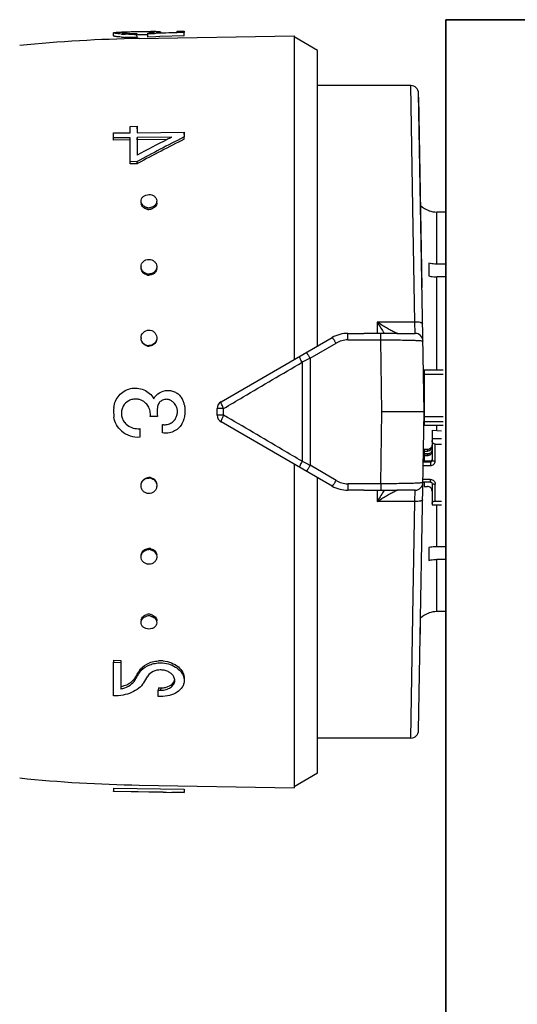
# Model space of a CAD drawing. Header units: millimetres. Extents: x 14365 to 105143, y -126377 to -22383.
# Tile 133 of 191: x 74112 to 74144, y -125686 to -125623. Entities that reach past the tile are written whole.
import ezdxf

# ---------------------------------------------------------------- set-up
doc = ezdxf.new("R2010")
doc.units = ezdxf.units.MM
doc.layers.add('UT_ZAŘÍZENÍ - OT', color=3, linetype='Continuous', lineweight=35)

msp = doc.modelspace()

# ---------------------------------------------------------------- linework, layer by layer
at = {"color": 0, "linetype": 'Continuous'}
for p, q in [((74118.769, -125624.062), (74118.784, -125624.062)), ((74118.784, -125624.062), (74118.796, -125624.062)), ((74119.699, -125624.049), (74119.577, -125624.051)), ((74120.532, -125624.109), (74120.531, -125624.045)), ((74121.123, -125624.104), (74122.182, -125624.071)), ((74121.132, -125624.051), (74121.133, -125624.104)), ((74122.182, -125624.003), (74122.632, -125623.995)), ((74122.182, -125624.071), (74122.182, -125624.003)), ((74122.632, -125623.995), (74122.632, -125624.1)), ((74118.136, -125624.309), (74118.133, -125624.109)), ((74118.785, -125624.122), (74118.785, -125624.076)), ((74119.623, -125624.148), (74119.623, -125624.211)), ((74119.626, -125624.41), (74119.623, -125624.211)), ((74119.699, -125624.249), (74119.624, -125624.25)), ((74119.768, -125624.472), (74129.636, -125624.3)), ((74120.31, -125624.242), (74120.279, -125624.242)), ((74120.308, -125624.182), (74120.308, -125624.129)), ((74120.738, -125624.166), (74120.308, -125624.182)), ((74120.312, -125624.381), (74120.308, -125624.182)), ((74120.828, -125624.362), (74120.312, -125624.381)), ((74120.825, -125624.163), (74120.738, -125624.166)), ((74120.82, -125624.114), (74121.123, -125624.104)), ((74122.116, -125624.117), (74120.825, -125624.163)), ((74121.087, -125624.353), (74120.828, -125624.362)), ((74120.969, -125624.109), (74120.969, -125624.094)), ((74122.636, -125624.299), (74121.087, -125624.353)), ((74122.184, -125624.115), (74122.116, -125624.117)), ((74122.632, -125624.1), (74122.184, -125624.115)), ((74122.636, -125624.299), (74122.632, -125624.1)), ((74129.636, -125624.3), (74129.636, -125644.945)), ((74131.136, -125625.24), (74129.636, -125624.374)), ((74131.136, -125644.079), (74131.136, -125625.24)), ((74137.082, -125627.474), (74131.136, -125627.474)), ((74137.236, -125636.538), (74137.082, -125627.474)), ((74137.936, -125648.274), (74137.582, -125627.965)), ((74137.798, -125640.34), (74137.586, -125628.215)), ((74119.183, -125630.079), (74119.633, -125630.073)), ((74119.183, -125630.484), (74119.183, -125630.079)), ((74119.633, -125630.073), (74119.633, -125630.479)), ((74119.636, -125630.224), (74119.633, -125630.073)), ((74118.133, -125630.498), (74119.183, -125630.484)), ((74118.133, -125630.809), (74118.133, -125630.498)), ((74119.183, -125630.796), (74118.133, -125630.809)), ((74118.136, -125630.953), (74118.133, -125630.809)), ((74119.186, -125630.94), (74118.136, -125630.953)), ((74119.183, -125632.328), (74119.183, -125630.796)), ((74119.633, -125630.479), (74122.632, -125630.44)), ((74121.847, -125630.762), (74119.633, -125630.79)), ((74119.633, -125630.79), (74119.633, -125631.909)), ((74119.636, -125630.934), (74119.633, -125630.79)), ((74121.554, -125630.91), (74119.636, -125630.934)), ((74119.636, -125630.934), (74119.636, -125631.792)), ((74121.792, -125630.79), (74121.847, -125630.762)), ((74122.632, -125630.752), (74122.577, -125630.78)), ((74122.632, -125630.44), (74122.632, -125630.752)), ((74122.636, -125630.587), (74122.632, -125630.44)), ((74122.636, -125630.896), (74122.632, -125630.752)), ((74119.633, -125632.322), (74119.183, -125632.328)), ((74119.186, -125632.459), (74119.183, -125632.328)), ((74119.636, -125632.454), (74119.186, -125632.459)), ((74119.636, -125632.454), (74119.633, -125632.322)), ((74119.688, -125632.426), (74119.636, -125632.454)), ((74138.236, -125635.438), (74138.236, -125635.451)), ((74138.736, -125638.861), (74138.736, -125635.537)), ((74139.307, -125635.537), (74138.736, -125635.537)), ((74137.339, -125642.549), (74137.236, -125636.538)), ((74138.236, -125638.8), (74138.236, -125639.613)), ((74139.354, -125638.861), (74138.736, -125638.861)), ((74138.736, -125645.6), (74138.736, -125639.674)), ((74139.361, -125639.674), (74138.736, -125639.674)), ((74134.936, -125642.549), (74134.936, -125643.283)), ((74137.339, -125642.549), (74134.936, -125642.549)), ((74137.358, -125643.274), (74137.339, -125642.549)), ((74133.066, -125643.689), (74133.066, -125643.274)), ((74133.066, -125643.274), (74134.093, -125643.274)), ((74135.164, -125643.689), (74135.164, -125643.282)), ((74136.2, -125643.274), (74137.358, -125643.274)), ((74124.986, -125647.63), (74132.066, -125643.542)), ((74130.67, -125644.862), (74132.316, -125643.894)), ((74133.066, -125643.689), (74135.164, -125643.689)), ((74135.236, -125648.274), (74135.164, -125643.689)), ((74130.149, -125645.118), (74130.149, -125651.43)), ((74130.67, -125644.862), (74130.67, -125651.686)), ((74137.936, -125645.6), (74137.936, -125649.122)), ((74137.936, -125645.6), (74139.136, -125645.6)), ((74137.936, -125645.884), (74139.136, -125645.884)), ((74124.736, -125648.485), (74124.736, -125648.063)), ((74125.15, -125648.489), (74125.15, -125648.059)), ((74135.164, -125652.859), (74135.236, -125648.274)), ((74137.936, -125648.274), (74135.236, -125648.274)), ((74137.582, -125668.583), (74137.936, -125648.274)), ((74120.922, -125648.577), (74120.472, -125648.577)), ((74121.242, -125649.618), (74121.242, -125649.083)), ((74132.066, -125653.006), (74124.986, -125648.918)), ((74137.936, -125648.58), (74139.136, -125648.58)), ((74137.936, -125648.895), (74139.136, -125648.895)), ((74137.936, -125649.122), (74139.136, -125649.122)), ((74138.736, -125649.465), (74138.736, -125649.122)), ((74119.813, -125649.345), (74119.813, -125649.88)), ((74138.436, -125649.448), (74138.436, -125651.372)), ((74138.436, -125649.448), (74139.036, -125649.482)), ((74138.436, -125649.979), (74139.036, -125649.979)), ((74138.636, -125651.411), (74138.636, -125650.332)), ((74138.636, -125650.332), (74139.036, -125650.332)), ((74137.89, -125650.923), (74138.3, -125650.923)), ((74137.891, -125650.889), (74137.896, -125650.566)), ((74137.938, -125650.892), (74137.891, -125650.889)), ((74137.936, -125650.678), (74137.936, -125650.923)), ((74138.136, -125650.678), (74137.936, -125650.678)), ((74137.936, -125650.776), (74138.136, -125650.776)), ((74137.936, -125650.971), (74137.936, -125651.412)), ((74138.136, -125650.971), (74137.936, -125650.971)), ((74138.136, -125650.678), (74138.136, -125650.776)), ((74138.136, -125650.971), (74138.136, -125651.068)), ((74129.636, -125651.603), (74129.636, -125672.248)), ((74132.316, -125652.654), (74130.67, -125651.686)), ((74137.881, -125651.47), (74138.336, -125651.47)), ((74137.936, -125651.314), (74137.883, -125651.314)), ((74137.936, -125651.118), (74137.887, -125651.118)), ((74137.936, -125651.068), (74138.136, -125651.068)), ((74138.336, -125651.412), (74137.936, -125651.412)), ((74138.336, -125651.412), (74138.336, -125651.705)), ((74137.876, -125651.705), (74138.336, -125651.705)), ((74131.136, -125671.308), (74131.136, -125652.469)), ((74133.066, -125652.859), (74133.066, -125653.274)), ((74135.164, -125652.859), (74133.066, -125652.859)), ((74135.164, -125652.859), (74135.164, -125653.266)), ((74138.336, -125652.749), (74137.858, -125652.749)), ((74138.336, -125652.588), (74137.861, -125652.588)), ((74137.936, -125652.749), (74137.936, -125653.03)), ((74138.336, -125652.749), (74138.336, -125652.588)), ((74138.436, -125652.843), (74138.436, -125654.197)), ((74138.636, -125653.961), (74138.636, -125652.882)), ((74134.093, -125653.274), (74133.066, -125653.274)), ((74134.936, -125653.265), (74134.936, -125653.999)), ((74137.358, -125653.274), (74136.2, -125653.274)), ((74137.339, -125653.999), (74137.358, -125653.274)), ((74137.936, -125653.03), (74138.136, -125653.03)), ((74137.339, -125653.999), (74134.936, -125653.999)), ((74137.236, -125660.01), (74137.339, -125653.999)), ((74138.436, -125654.197), (74139.036, -125654.197)), ((74138.636, -125653.961), (74139.036, -125653.961)), ((74138.736, -125656.874), (74138.736, -125654.197)), ((74138.236, -125656.935), (74138.236, -125657.748)), ((74139.361, -125656.874), (74138.736, -125656.874)), ((74138.736, -125661.011), (74138.736, -125657.687)), ((74139.354, -125657.687), (74138.736, -125657.687)), ((74137.082, -125669.074), (74137.236, -125660.01)), ((74138.236, -125661.097), (74138.236, -125661.11)), ((74139.307, -125661.011), (74138.736, -125661.011)), ((74137.681, -125662.889), (74137.696, -125662.027)), ((74118.136, -125664.114), (74118.133, -125664.246)), ((74118.133, -125666.388), (74118.133, -125664.246)), ((74118.133, -125664.246), (74118.583, -125664.252)), ((74118.136, -125664.114), (74118.586, -125664.12)), ((74118.586, -125664.12), (74118.583, -125664.252)), ((74118.583, -125664.252), (74118.583, -125665.939)), ((74119.73, -125664.851), (74119.758, -125664.804)), ((74119.758, -125664.804), (74119.755, -125664.941)), ((74119.503, -125665.226), (74119.5, -125665.368)), ((74119.613, -125665.179), (74119.641, -125665.132)), ((74120.986, -125665.872), (74120.982, -125666.018)), ((74120.982, -125666.426), (74120.982, -125666.018)), ((74120.982, -125666.018), (74121.132, -125666.02)), ((74120.986, -125665.872), (74121.136, -125665.874)), ((74121.136, -125665.874), (74121.132, -125666.02)), ((74121.132, -125666.428), (74120.982, -125666.426)), ((74137.082, -125669.074), (74131.136, -125669.074)), ((74131.136, -125671.308), (74129.636, -125672.174)), ((74118.136, -125672.26), (74118.133, -125672.46)), ((74118.136, -125672.26), (74122.636, -125672.338)), ((74119.768, -125672.076), (74129.636, -125672.248)), ((74122.636, -125672.338), (74122.632, -125672.538)), ((74122.636, -125672.349), (74122.632, -125672.549)), ((74118.133, -125672.471), (74118.133, -125672.46)), ((74118.133, -125672.46), (74122.632, -125672.538)), ((74121.282, -125672.526), (74118.133, -125672.471)), ((74121.282, -125672.53), (74121.282, -125672.526)), ((74121.282, -125672.53), (74121.845, -125672.539)), ((74122.632, -125672.538), (74122.632, -125672.549))]:
    msp.add_line(p, q, dxfattribs=at)
for centre, radius, start, end in [((74119.401, -125659.796), 35.74, 91.01238, 91.21551), ((74118.985, -125626.627), 2.559, 93.45872, 94.22835), ((74120.382, -125629.323), 5.28, 88.37447, 89.19799), ((74121.242, -125666.151), 42.126, 90.84632, 91.00332), ((74120.957, -125647.051), 23.023, 90.56986, 90.83886), ((74120.857, -125637.255), 13.227, 90.13111, 90.55891), ((74121.339, -125714.459), 90, 91, 95.86353), ((74119.251, -125615.633), 8.577, 265.82558, 266.62577), ((74119.252, -125615.782), 8.626, 265.85586, 266.65073), ((74119.324, -125614.379), 9.833, 266.63176, 267.39596), ((74119.325, -125614.511), 9.899, 266.65673, 267.41559), ((74118.929, -125625.858), 1.789, 94.25337, 94.6326), ((74119.406, -125611.669), 12.544, 270.2757, 270.99142), ((74119.449, -125614.12), 10.03, 270.37671, 270.99382), ((74119.86, -125617.721), 6.424, 274.00652, 274.76218), ((74119.946, -125618.763), 5.379, 274.77014, 275.5791), ((74137.082, -125627.974), 0.5, 1.00273, 90.00005), ((74169.921, -125724.713), 105.191, 116.74897, 118.55954), ((74169.466, -125725.377), 105.923, 116.89327, 118.06457), ((74169.657, -125725.091), 105.279, 116.52799, 118.3353), ((74166.553, -125719.69), 99.533, 116.72558, 116.87901), ((74120.226, -125634.954), 0.34, 181.83857, 189.22993), ((74120.379, -125634.684), 0.578, 257.40046, 263.77919), ((74120.382, -125634.787), 0.583, 257.43846, 263.79562), ((74120.377, -125634.695), 0.567, 263.76903, 270.51539), ((74120.381, -125634.797), 0.572, 263.78497, 270.51556), ((74120.376, -125634.684), 0.577, 270.61415, 283.65474), ((74120.38, -125634.787), 0.582, 270.61233, 283.61615), ((74120.556, -125634.945), 0.33, 0.0012, 1.80344), ((74138.736, -125634.024), 1.5, 226.64917, 250.52878), ((74138.738, -125634.028), 1.509, 250.58004, 269.92942), ((74120.297, -125639.024), 0.415, 180.00363, 182.62681), ((74120.469, -125639.094), 0.417, 351.68515, 359.95596), ((74120.381, -125638.961), 0.529, 255.90699, 262.90203), ((74120.385, -125639.029), 0.533, 255.94846, 262.92018), ((74120.38, -125638.975), 0.515, 262.89641, 270.33517), ((74120.383, -125639.043), 0.519, 262.91395, 270.33539), ((74155.719, -125630.027), 24.264, 211.06983, 212.81472), ((74133.066, -125645.274), 2, 90, 120), ((74151.762, -125632.572), 19.559, 212.83138, 213.19135), ((74137.358, -125643.774), 0.5, 0.9973, 89.99995), ((74120.354, -125643.559), 0.471, 180.01487, 185.18459), ((74120.384, -125643.549), 0.505, 254.94557, 262.29746), ((74120.387, -125643.58), 0.509, 254.989, 262.3166), ((74120.381, -125643.566), 0.488, 262.29512, 270.14263), ((74120.385, -125643.596), 0.492, 262.31359, 270.14288), ((74133.067, -125645.167), 1.479, 90.0293, 120.51258), ((74238.232, -125864.235), 244.324, 116.11937, 116.25551), ((74137.837, -125646.43), 0.0994, 313.59217, 359.98031), ((74137.836, -125646.418), 0.301, 284.00989, 289.44256), ((74119.529, -125648.337), 0.878, 79.26214, 86.10486), ((74119.519, -125648.386), 0.927, 73.07928, 79.21627), ((74119.515, -125648.424), 0.963, 41.07571, 50.01192), ((74119.51, -125648.428), 0.97, 32.46127, 41.04427), ((74121.491, -125648.052), 0.576, 71.25318, 78.39725), ((74121.494, -125648.045), 0.569, 63.84048, 71.25521), ((74121.369, -125648.281), 0.836, 39.13046, 49.82845), ((74121.375, -125648.275), 0.828, 29.69129, 39.12926), ((74121.572, -125647.975), 1.078, 27.84061, 34.02965), ((74121.577, -125647.973), 1.073, 21.6663, 27.84286), ((74121.594, -125647.966), 1.054, 15.21143, 21.66816), ((74120.682, -125648.213), 1.999, 11.83461, 15.19202), ((74125.236, -125648.063), 0.5, 120, 180), ((74137.837, -125648.046), 0.3, 70.55401, 72.35353), ((74120.794, -125648.274), 2.661, 174.20363, 187.38301), ((74123.219, -125648.274), 2.316, 172.81682, 187.51949), ((74125.236, -125648.485), 0.5, 180, 240), ((74119.523, -125648.38), 0.893, 214.11402, 220.95302), ((74119.694, -125648.231), 1.119, 220.98571, 227.22441), ((74121.385, -125648.311), 0.785, 259.56156, 266.77563), ((74121.372, -125648.272), 0.831, 307.97112, 320.9467), ((74121.364, -125648.266), 0.841, 320.92395, 328.11089), ((74121.413, -125648.412), 1.247, 328.36326, 330.5708), ((74121.428, -125648.419), 1.23, 330.55262, 339.45926), ((74121.474, -125648.437), 1.181, 339.47291, 345.3977), ((74119.695, -125648.24), 1.644, 229.79423, 274.1007), ((74119.695, -125648.248), 1.104, 269.87405, 276.1358), ((74138.146, -125650.481), 0.29, 325.94596, 359.95559), ((74238.232, -125432.313), 244.324, 243.74449, 243.88063), ((74120.381, -125652.983), 0.489, 81.95126, 89.79291), ((74120.384, -125652.952), 0.493, 81.96974, 89.79318), ((74120.378, -125653.001), 0.507, 74.61727, 81.95392), ((74120.382, -125652.97), 0.51, 74.66061, 81.97306), ((74133.067, -125651.381), 1.479, 239.48743, 269.97069), ((74137.358, -125652.774), 0.5, 270, 359), ((74138.348, -125652.843), 0.0882, 0.03691, 8.66078), ((74120.402, -125652.991), 0.481, 352.20997, 354.91531), ((74133.066, -125651.274), 2, 240, 270), ((74155.641, -125666.472), 24.171, 147.18194, 148.9335), ((74152.105, -125664.199), 19.968, 146.8123, 147.16491), ((74120.379, -125657.574), 0.516, 82.18024, 89.60747), ((74120.382, -125657.506), 0.52, 82.19776, 89.60771), ((74120.377, -125657.591), 0.533, 75.22208, 82.18643), ((74120.38, -125657.522), 0.537, 75.26335, 82.20456), ((74138.736, -125662.524), 1.5, 109.47122, 133.35083), ((74138.738, -125662.52), 1.509, 90.07058, 109.41996), ((74120.226, -125661.594), 0.34, 170.77007, 178.16143), ((74120.378, -125661.86), 0.574, 89.52764, 102.6205), ((74120.381, -125661.758), 0.579, 90.47615, 102.57666), ((74120.381, -125661.742), 0.563, 89.46365, 90.42767), ((74120.377, -125661.855), 0.569, 82.70603, 89.43816), ((74120.38, -125661.752), 0.574, 82.72194, 89.43835), ((74120.375, -125661.87), 0.584, 76.3765, 82.71678), ((74120.379, -125661.767), 0.588, 76.41423, 82.73319), ((74120.556, -125661.603), 0.33, 358.19656, 359.9988), ((74121.114, -125666.098), 1.949, 89.34777, 93.68224), ((74121.113, -125666.13), 1.981, 84.74512, 89.3338), ((74080.209, -125641.223), 46.046, 328.85211, 329.1259), ((74120.623, -125665.456), 1.009, 142.68913, 149.33475), ((74120.718, -125665.528), 1.129, 136.6726, 142.69573), ((74118.634, -125664.68), 1.027, 315.49883, 321.71461), ((74118.713, -125664.742), 0.927, 321.71489, 328.50896), ((74081.083, -125642.086), 44.921, 328.78337, 329.0635), ((74081.561, -125642.04), 44.466, 328.57088, 328.85214), ((74079.36, -125641.055), 46.929, 329.13232, 329.40315), ((74081.828, -125642.159), 44.808, 328.5423, 329.17295), ((74121.574, -125665.398), 0.458, 358.60453, 6.96692), ((74118.198, -125664.07), 1.908, 281.62893, 285.76186), ((74137.082, -125668.574), 0.5, 270, 359), ((74121.339, -125582.089), 90, 264.13647, 269)]:
    msp.add_arc(centre, radius, start, end, dxfattribs=at)
at = {"color": 0, "linetype": 'Continuous', "extrusion": (0, 0, -1)}
for centre, major_axis, ratio, start_param, end_param in [((74138.636, -125650.097), (0, -0.235), 0.85043, 0, 1.570796), ((74138.636, -125654.118), (0.2, 0), 0.785695, 3.141593, 4.712389)]:
    msp.add_ellipse(centre, major_axis=major_axis, ratio=ratio, start_param=start_param, end_param=end_param, dxfattribs=at)
at = {"color": 0, "linetype": 'Continuous'}
for points, knots in [([(74118.213, -125624.083), (74118.269, -125624.077), (74118.412, -125624.071), (74118.556, -125624.067), (74118.643, -125624.065)], [0, 0, 0, 0, 0.393124, 1, 1, 1, 1]), ([(74119.577, -125624.051), (74119.437, -125624.053), (74119.188, -125624.059), (74118.94, -125624.066), (74118.831, -125624.072)], [0, 0, 0, 0, 0.5608, 1, 1, 1, 1]), ([(74120.277, -125624.042), (74120.233, -125624.042), (74120.04, -125624.043), (74119.847, -125624.046), (74119.699, -125624.049)], [0, 0, 0, 0, 0.228486, 1, 1, 1, 1]), ([(74120.455, -125624.043), (74120.442, -125624.043), (74120.382, -125624.043), (74120.323, -125624.042), (74120.277, -125624.042)], [0, 0, 0, 0, 0.229978, 1, 1, 1, 1]), ([(74120.468, -125624.116), (74120.506, -125624.112), (74120.572, -125624.105), (74120.648, -125624.094), (74120.693, -125624.085), (74120.715, -125624.079), (74120.728, -125624.074), (74120.735, -125624.069), (74120.735, -125624.067)], [0, 0, 0, 0, 0.416564, 0.727805, 0.840468, 0.923103, 0.975235, 1, 1, 1, 1]), ([(74120.642, -125624.049), (74120.634, -125624.049), (74120.597, -125624.047), (74120.56, -125624.046), (74120.531, -125624.045)], [0, 0, 0, 0, 0.216654, 1, 1, 1, 1]), ([(74120.711, -125624.057), (74120.707, -125624.056), (74120.684, -125624.052), (74120.661, -125624.051), (74120.642, -125624.049)], [0, 0, 0, 0, 0.191517, 1, 1, 1, 1]), ([(74120.735, -125624.067), (74120.735, -125624.064), (74120.725, -125624.059), (74120.717, -125624.058), (74120.711, -125624.057)], [0, 0, 0, 0, 0.306489, 1, 1, 1, 1]), ([(74120.827, -125624.028), (74120.841, -125624.028), (74120.893, -125624.028), (74120.945, -125624.029), (74120.983, -125624.03)], [0, 0, 0, 0, 0.28218, 1, 1, 1, 1]), ([(74121.132, -125624.051), (74121.132, -125624.055), (74121.114, -125624.064), (74121.086, -125624.072), (74121.033, -125624.084), (74120.993, -125624.091), (74120.969, -125624.094)], [0, 0, 0, 0, 0.080473, 0.272652, 0.58028, 1, 1, 1, 1]), ([(74120.983, -125624.03), (74120.993, -125624.03), (74121.026, -125624.031), (74121.06, -125624.034), (74121.082, -125624.036)], [0, 0, 0, 0, 0.312325, 1, 1, 1, 1]), ([(74121.082, -125624.036), (74121.095, -125624.038), (74121.111, -125624.04), (74121.128, -125624.045), (74121.132, -125624.049), (74121.132, -125624.051)], [0, 0, 0, 0, 0.708486, 0.898996, 1, 1, 1, 1]), ([(74118.133, -125624.109), (74118.133, -125624.106), (74118.14, -125624.099), (74118.148, -125624.097), (74118.153, -125624.096)], [0, 0, 0, 0, 0.34526, 1, 1, 1, 1]), ([(74118.627, -125624.187), (74118.557, -125624.182), (74118.459, -125624.173), (74118.338, -125624.159), (74118.267, -125624.149), (74118.211, -125624.139), (74118.17, -125624.129), (74118.146, -125624.121), (74118.133, -125624.113), (74118.133, -125624.109)], [0, 0, 0, 0, 0.415889, 0.585993, 0.728367, 0.841268, 0.923827, 0.975949, 1, 1, 1, 1]), ([(74118.629, -125624.385), (74118.559, -125624.38), (74118.461, -125624.372), (74118.34, -125624.358), (74118.27, -125624.348), (74118.214, -125624.338), (74118.173, -125624.328), (74118.15, -125624.321), (74118.136, -125624.313), (74118.136, -125624.309)], [0, 0, 0, 0, 0.416026, 0.586157, 0.728535, 0.841423, 0.923955, 0.976034, 1, 1, 1, 1]), ([(74118.153, -125624.096), (74118.157, -125624.094), (74118.176, -125624.089), (74118.196, -125624.085), (74118.213, -125624.083)], [0, 0, 0, 0, 0.194984, 1, 1, 1, 1]), ([(74118.676, -125624.095), (74118.675, -125624.095), (74118.675, -125624.096), (74118.675, -125624.096), (74118.675, -125624.097)], [0, 0, 0, 0, 0.519614, 1, 1, 1, 1]), ([(74118.675, -125624.097), (74118.675, -125624.098), (74118.68, -125624.102), (74118.697, -125624.108), (74118.735, -125624.116), (74118.796, -125624.123), (74118.846, -125624.128), (74118.874, -125624.13)], [0, 0, 0, 0, 0.026104, 0.078509, 0.271488, 0.580502, 1, 1, 1, 1]), ([(74118.785, -125624.076), (74118.77, -125624.077), (74118.744, -125624.079), (74118.71, -125624.083), (74118.689, -125624.088), (74118.678, -125624.092), (74118.676, -125624.095)], [0, 0, 0, 0, 0.402142, 0.703286, 0.901798, 1, 1, 1, 1]), ([(74118.874, -125624.13), (74118.917, -125624.134), (74119.13, -125624.147), (74119.344, -125624.151), (74119.515, -125624.15)], [0, 0, 0, 0, 0.202928, 1, 1, 1, 1]), ([(74119.466, -125624.213), (74119.415, -125624.213), (74119.218, -125624.213), (74119.022, -125624.208), (74118.877, -125624.201)], [0, 0, 0, 0, 0.261385, 1, 1, 1, 1]), ([(74119.626, -125624.41), (74119.561, -125624.411), (74119.312, -125624.413), (74119.063, -125624.408), (74118.879, -125624.4)], [0, 0, 0, 0, 0.261104, 1, 1, 1, 1]), ([(74120.279, -125624.242), (74120.235, -125624.242), (74120.042, -125624.243), (74119.848, -125624.246), (74119.699, -125624.249)], [0, 0, 0, 0, 0.228577, 1, 1, 1, 1]), ([(74120.969, -125624.094), (74120.958, -125624.096), (74120.909, -125624.104), (74120.859, -125624.11), (74120.82, -125624.114)], [0, 0, 0, 0, 0.219199, 1, 1, 1, 1]), ([(74119.883, -125634.854), (74119.881, -125634.798), (74119.907, -125634.682), (74120.02, -125634.538), (74120.188, -125634.445), (74120.317, -125634.422), (74120.383, -125634.421)], [0, 0, 0, 0, 0.229393, 0.470966, 0.729703, 1, 1, 1, 1]), ([(74120.383, -125634.421), (74120.446, -125634.421), (74120.571, -125634.44), (74120.736, -125634.524), (74120.85, -125634.658), (74120.881, -125634.769), (74120.882, -125634.823)], [0, 0, 0, 0, 0.270385, 0.528616, 0.769944, 1, 1, 1, 1]), ([(74119.987, -125635.1), (74119.956, -125635.066), (74119.905, -125634.989), (74119.884, -125634.898), (74119.883, -125634.854)], [0, 0, 0, 0, 0.509651, 1, 1, 1, 1]), ([(74120.255, -125635.355), (74120.165, -125635.335), (74119.997, -125635.256), (74119.904, -125635.091), (74119.89, -125635.008)], [0, 0, 0, 0, 0.524629, 1, 1, 1, 1]), ([(74120.252, -125635.248), (74120.226, -125635.242), (74120.128, -125635.213), (74120.037, -125635.156), (74119.987, -125635.1)], [0, 0, 0, 0, 0.260211, 1, 1, 1, 1]), ([(74120.778, -125635.092), (74120.762, -125635.111), (74120.687, -125635.182), (74120.589, -125635.227), (74120.513, -125635.246)], [0, 0, 0, 0, 0.24218, 1, 1, 1, 1]), ([(74120.886, -125634.945), (74120.886, -125635.036), (74120.8, -125635.233), (74120.616, -125635.329), (74120.517, -125635.353)], [0, 0, 0, 0, 0.47302, 1, 1, 1, 1]), ([(74120.882, -125634.823), (74120.884, -125634.871), (74120.865, -125634.97), (74120.812, -125635.055), (74120.778, -125635.092)], [0, 0, 0, 0, 0.488775, 1, 1, 1, 1]), ([(74119.883, -125639.025), (74119.883, -125638.964), (74119.91, -125638.84), (74120.022, -125638.684), (74120.188, -125638.582), (74120.318, -125638.557), (74120.383, -125638.556)], [0, 0, 0, 0, 0.241806, 0.488407, 0.741812, 1, 1, 1, 1]), ([(74119.95, -125639.258), (74119.94, -125639.241), (74119.905, -125639.175), (74119.886, -125639.1), (74119.883, -125639.043)], [0, 0, 0, 0, 0.253103, 1, 1, 1, 1]), ([(74120.383, -125638.556), (74120.505, -125638.556), (74120.699, -125638.623), (74120.848, -125638.821), (74120.879, -125638.94), (74120.882, -125638.999)], [0, 0, 0, 0, 0.507384, 0.755665, 1, 1, 1, 1]), ([(74120.882, -125638.999), (74120.884, -125639.049), (74120.875, -125639.118), (74120.851, -125639.181), (74120.844, -125639.197)], [0, 0, 0, 0, 0.747031, 1, 1, 1, 1]), ([(74138.736, -125638.861), (74138.694, -125638.861), (74138.526, -125638.856), (74138.358, -125638.831), (74138.236, -125638.8)], [0, 0, 0, 0, 0.252472, 1, 1, 1, 1]), ([(74120.255, -125639.547), (74120.164, -125639.524), (74119.991, -125639.429), (74119.904, -125639.25), (74119.89, -125639.161)], [0, 0, 0, 0, 0.510101, 1, 1, 1, 1]), ([(74120.252, -125639.474), (74120.19, -125639.459), (74120.072, -125639.406), (74119.983, -125639.311), (74119.95, -125639.258)], [0, 0, 0, 0, 0.506643, 1, 1, 1, 1]), ([(74120.844, -125639.197), (74120.814, -125639.263), (74120.722, -125639.386), (74120.585, -125639.453), (74120.513, -125639.472)], [0, 0, 0, 0, 0.492845, 1, 1, 1, 1]), ([(74120.882, -125639.154), (74120.868, -125639.244), (74120.781, -125639.424), (74120.609, -125639.521), (74120.517, -125639.545)], [0, 0, 0, 0, 0.489899, 1, 1, 1, 1]), ([(74138.236, -125639.613), (74138.277, -125639.624), (74138.441, -125639.659), (74138.61, -125639.674), (74138.736, -125639.674)], [0, 0, 0, 0, 0.247091, 1, 1, 1, 1]), ([(74136.057, -125643.21), (74135.974, -125643.17), (74135.797, -125643.077), (74135.42, -125642.861), (74135.131, -125642.679), (74134.936, -125642.549)], [0, 0, 0, 0, 0.213248, 0.460801, 1, 1, 1, 1]), ([(74137.839, -125642.678), (74137.838, -125642.668), (74137.829, -125642.646), (74137.796, -125642.623), (74137.75, -125642.601), (74137.66, -125642.573), (74137.521, -125642.552), (74137.402, -125642.548), (74137.339, -125642.549)], [0, 0, 0, 0, 0.054454, 0.124226, 0.220024, 0.341181, 0.645763, 1, 1, 1, 1]), ([(74119.883, -125643.559), (74119.883, -125643.433), (74119.991, -125643.168), (74120.255, -125643.064), (74120.383, -125643.063)], [0, 0, 0, 0, 0.49811, 1, 1, 1, 1]), ([(74120.383, -125643.063), (74120.503, -125643.063), (74120.754, -125643.154), (74120.87, -125643.395), (74120.881, -125643.514)], [0, 0, 0, 0, 0.501804, 1, 1, 1, 1]), ([(74135.164, -125643.282), (74134.984, -125643.283), (74134.628, -125643.282), (74134.271, -125643.274), (74134.093, -125643.274)], [0, 0, 0, 0, 0.502804, 1, 1, 1, 1]), ([(74136.2, -125643.274), (74136.12, -125643.274), (74135.775, -125643.275), (74135.429, -125643.279), (74135.164, -125643.282)], [0, 0, 0, 0, 0.230893, 1, 1, 1, 1]), ([(74136.136, -125643.246), (74136.129, -125643.243), (74136.103, -125643.232), (74136.077, -125643.22), (74136.057, -125643.21)], [0, 0, 0, 0, 0.229765, 1, 1, 1, 1]), ([(74136.167, -125643.258), (74136.164, -125643.257), (74136.154, -125643.253), (74136.143, -125643.249), (74136.136, -125643.246)], [0, 0, 0, 0, 0.235586, 1, 1, 1, 1]), ([(74136.226, -125643.274), (74136.218, -125643.274), (74136.198, -125643.269), (74136.178, -125643.262), (74136.167, -125643.258)], [0, 0, 0, 0, 0.393757, 1, 1, 1, 1]), ([(74120.255, -125644.071), (74120.173, -125644.049), (74120.016, -125643.963), (74119.926, -125643.807), (74119.904, -125643.725)], [0, 0, 0, 0, 0.50198, 1, 1, 1, 1]), ([(74120.252, -125644.037), (74120.18, -125644.017), (74120.041, -125643.945), (74119.95, -125643.818), (74119.921, -125643.749)], [0, 0, 0, 0, 0.50114, 1, 1, 1, 1]), ([(74120.865, -125643.684), (74120.842, -125643.767), (74120.753, -125643.924), (74120.596, -125644.013), (74120.513, -125644.036)], [0, 0, 0, 0, 0.49918, 1, 1, 1, 1]), ([(74120.882, -125643.658), (74120.869, -125643.753), (74120.785, -125643.94), (74120.61, -125644.045), (74120.517, -125644.071)], [0, 0, 0, 0, 0.498032, 1, 1, 1, 1]), ([(74132.316, -125643.894), (74132.296, -125643.873), (74132.264, -125643.826), (74132.231, -125643.752), (74132.192, -125643.689), (74132.153, -125643.638), (74132.122, -125643.596), (74132.098, -125643.565), (74132.082, -125643.548), (74132.07, -125643.54), (74132.066, -125643.542)], [0, 0, 0, 0, 0.198142, 0.388892, 0.560134, 0.707991, 0.828678, 0.918542, 0.975091, 1, 1, 1, 1]), ([(74135.164, -125643.689), (74135.34, -125643.688), (74135.685, -125643.688), (74136.186, -125643.691), (74136.646, -125643.697), (74136.997, -125643.704), (74137.244, -125643.712), (74137.4, -125643.718), (74137.535, -125643.724), (74137.647, -125643.731), (74137.735, -125643.739), (74137.798, -125643.746), (74137.836, -125643.753), (74137.853, -125643.759), (74137.858, -125643.763), (74137.858, -125643.765)], [0, 0, 0, 0, 0.195605, 0.383531, 0.55643, 0.707585, 0.773165, 0.831259, 0.881323, 0.92293, 0.955723, 0.979458, 0.994025, 0.997954, 1, 1, 1, 1]), ([(74130.149, -125645.118), (74130.123, -125645.071), (74130.087, -125645.003), (74130.044, -125644.916), (74130.019, -125644.861), (74130, -125644.816), (74129.988, -125644.781), (74129.982, -125644.759), (74129.983, -125644.745), (74129.986, -125644.743)], [0, 0, 0, 0, 0.389691, 0.560136, 0.707341, 0.827183, 0.916538, 0.973346, 1, 1, 1, 1]), ([(74130.67, -125644.862), (74130.641, -125644.812), (74130.598, -125644.74), (74130.541, -125644.651), (74130.505, -125644.596), (74130.474, -125644.551), (74130.45, -125644.519), (74130.434, -125644.501), (74130.425, -125644.493), (74130.421, -125644.492), (74130.42, -125644.493)], [0, 0, 0, 0, 0.387648, 0.559336, 0.708365, 0.829964, 0.920373, 0.976704, 0.992026, 1, 1, 1, 1]), ([(74125.15, -125648.059), (74125.565, -125647.814), (74127.231, -125646.834), (74128.898, -125645.854), (74130.149, -125645.118)], [0, 0, 0, 0, 0.249365, 1, 1, 1, 1]), ([(74118.147, -125648.005), (74118.161, -125647.863), (74118.236, -125647.581), (74118.542, -125647.093), (74119.193, -125646.701), (74119.95, -125646.776), (74120.434, -125647.088), (74120.62, -125647.313), (74120.692, -125647.436)], [0, 0, 0, 0, 0.125806, 0.251598, 0.500158, 0.748611, 0.874302, 1, 1, 1, 1]), ([(74120.692, -125647.436), (74120.78, -125647.284), (74121.036, -125647.021), (74121.475, -125646.892), (74121.827, -125646.924), (74122.078, -125647.014), (74122.299, -125647.164), (74122.416, -125647.299), (74122.465, -125647.372)], [0, 0, 0, 0, 0.249691, 0.498274, 0.623384, 0.748679, 0.874168, 1, 1, 1, 1]), ([(74119.589, -125647.461), (74119.505, -125647.456), (74119.335, -125647.468), (74119.018, -125647.584), (74118.763, -125647.833), (74118.641, -125648.149), (74118.614, -125648.405), (74118.661, -125648.657), (74118.737, -125648.811), (74118.784, -125648.881)], [0, 0, 0, 0, 0.124702, 0.249421, 0.497433, 0.62303, 0.748788, 0.874419, 1, 1, 1, 1]), ([(74120.472, -125648.577), (74120.489, -125648.462), (74120.479, -125648.225), (74120.39, -125648.005), (74120.328, -125647.907)], [0, 0, 0, 0, 0.500135, 1, 1, 1, 1]), ([(74121.607, -125647.487), (74121.531, -125647.472), (74121.368, -125647.472), (74121.147, -125647.572), (74120.983, -125647.751), (74120.931, -125647.906), (74120.921, -125647.984)], [0, 0, 0, 0, 0.248903, 0.498305, 0.748695, 1, 1, 1, 1]), ([(74122.078, -125648.71), (74122.117, -125648.647), (74122.178, -125648.511), (74122.211, -125648.29), (74122.186, -125648.068), (74122.131, -125647.929), (74122.095, -125647.865)], [0, 0, 0, 0, 0.249892, 0.499949, 0.75024, 1, 1, 1, 1]), ([(74122.638, -125647.803), (74122.655, -125647.88), (74122.701, -125648.189), (74122.676, -125648.508), (74122.617, -125648.735)], [0, 0, 0, 0, 0.250786, 1, 1, 1, 1]), ([(74125.15, -125648.059), (74125.121, -125648.007), (74125.07, -125647.911), (74125.013, -125647.783), (74124.983, -125647.695), (74124.977, -125647.649), (74124.982, -125647.632), (74124.986, -125647.63)], [0, 0, 0, 0, 0.377895, 0.69297, 0.905251, 0.965919, 1, 1, 1, 1]), ([(74125.15, -125648.059), (74125.122, -125648.059), (74125.067, -125648.059), (74124.989, -125648.059), (74124.918, -125648.059), (74124.857, -125648.06), (74124.813, -125648.06), (74124.784, -125648.061), (74124.768, -125648.061), (74124.755, -125648.062), (74124.745, -125648.062), (74124.74, -125648.063), (74124.736, -125648.062), (74124.736, -125648.063)], [0, 0, 0, 0, 0.203374, 0.394866, 0.56769, 0.716771, 0.837685, 0.88646, 0.926896, 0.958626, 0.981467, 0.99529, 1, 1, 1, 1]), ([(74125.15, -125648.489), (74125.122, -125648.489), (74125.067, -125648.489), (74124.989, -125648.489), (74124.918, -125648.489), (74124.857, -125648.488), (74124.813, -125648.488), (74124.784, -125648.487), (74124.768, -125648.487), (74124.755, -125648.486), (74124.745, -125648.487), (74124.74, -125648.485), (74124.736, -125648.486), (74124.736, -125648.485)], [0, 0, 0, 0, 0.203374, 0.394866, 0.56769, 0.716771, 0.837685, 0.88646, 0.926896, 0.958626, 0.981467, 0.99529, 1, 1, 1, 1]), ([(74125.15, -125648.489), (74125.121, -125648.541), (74125.07, -125648.637), (74125.013, -125648.765), (74124.983, -125648.853), (74124.977, -125648.899), (74124.982, -125648.916), (74124.986, -125648.918)], [0, 0, 0, 0, 0.377895, 0.69297, 0.905251, 0.965919, 1, 1, 1, 1]), ([(74130.149, -125651.43), (74129.731, -125651.184), (74128.065, -125650.204), (74126.398, -125649.224), (74125.15, -125648.489)], [0, 0, 0, 0, 0.250578, 1, 1, 1, 1]), ([(74118.634, -125649.495), (74118.504, -125649.386), (74118.286, -125649.115), (74118.177, -125648.784), (74118.155, -125648.616)], [0, 0, 0, 0, 0.49938, 1, 1, 1, 1]), ([(74118.934, -125649.053), (74119.035, -125649.147), (74119.275, -125649.299), (74119.554, -125649.351), (74119.692, -125649.352)], [0, 0, 0, 0, 0.500561, 1, 1, 1, 1]), ([(74122.475, -125649.066), (74122.412, -125649.167), (74122.257, -125649.353), (74121.952, -125649.55), (74121.602, -125649.646), (74121.36, -125649.64), (74121.242, -125649.618)], [0, 0, 0, 0, 0.249964, 0.499879, 0.749906, 1, 1, 1, 1]), ([(74121.341, -125649.095), (74121.437, -125649.1), (74121.632, -125649.077), (74121.807, -125648.986), (74121.883, -125648.927)], [0, 0, 0, 0, 0.50069, 1, 1, 1, 1]), ([(74138.436, -125650.384), (74138.436, -125650.422), (74138.421, -125650.5), (74138.354, -125650.598), (74138.254, -125650.663), (74138.175, -125650.678), (74138.136, -125650.678)], [0, 0, 0, 0, 0.247784, 0.496832, 0.747734, 1, 1, 1, 1]), ([(74138.136, -125650.776), (74138.185, -125650.776), (74138.284, -125650.752), (74138.36, -125650.684), (74138.387, -125650.644)], [0, 0, 0, 0, 0.501963, 1, 1, 1, 1]), ([(74138.436, -125650.676), (74138.436, -125650.715), (74138.421, -125650.792), (74138.354, -125650.89), (74138.254, -125650.955), (74138.175, -125650.971), (74138.136, -125650.971)], [0, 0, 0, 0, 0.247784, 0.496832, 0.747734, 1, 1, 1, 1]), ([(74138.136, -125651.068), (74138.175, -125651.068), (74138.254, -125651.053), (74138.354, -125650.988), (74138.421, -125650.89), (74138.436, -125650.812), (74138.436, -125650.774)], [0, 0, 0, 0, 0.252266, 0.503168, 0.752216, 1, 1, 1, 1]), ([(74130.149, -125651.43), (74130.123, -125651.477), (74130.087, -125651.545), (74130.044, -125651.632), (74130.019, -125651.687), (74130, -125651.732), (74129.988, -125651.768), (74129.982, -125651.789), (74129.983, -125651.803), (74129.986, -125651.805)], [0, 0, 0, 0, 0.389693, 0.560138, 0.707342, 0.827185, 0.916539, 0.973347, 1, 1, 1, 1]), ([(74130.67, -125651.686), (74130.641, -125651.736), (74130.598, -125651.808), (74130.541, -125651.897), (74130.505, -125651.952), (74130.474, -125651.997), (74130.45, -125652.029), (74130.434, -125652.047), (74130.425, -125652.055), (74130.421, -125652.056), (74130.42, -125652.056)], [0, 0, 0, 0, 0.387648, 0.559336, 0.708365, 0.829964, 0.920373, 0.976704, 0.992026, 1, 1, 1, 1]), ([(74138.336, -125651.412), (74138.348, -125651.412), (74138.372, -125651.407), (74138.403, -125651.389), (74138.426, -125651.361), (74138.434, -125651.338), (74138.435, -125651.327)], [0, 0, 0, 0, 0.251925, 0.502849, 0.751924, 1, 1, 1, 1]), ([(74138.336, -125651.47), (74138.349, -125651.47), (74138.376, -125651.465), (74138.409, -125651.443), (74138.431, -125651.411), (74138.436, -125651.385), (74138.436, -125651.372)], [0, 0, 0, 0, 0.252236, 0.503168, 0.752245, 1, 1, 1, 1]), ([(74138.336, -125651.705), (74138.375, -125651.705), (74138.454, -125651.69), (74138.554, -125651.625), (74138.621, -125651.527), (74138.636, -125651.449), (74138.636, -125651.411)], [0, 0, 0, 0, 0.252255, 0.503168, 0.752226, 1, 1, 1, 1]), ([(74138.436, -125651.372), (74138.436, -125651.375), (74138.439, -125651.379), (74138.445, -125651.384), (74138.455, -125651.389), (74138.472, -125651.395), (74138.497, -125651.4), (74138.527, -125651.405), (74138.574, -125651.41), (74138.611, -125651.411), (74138.636, -125651.411)], [0, 0, 0, 0, 0.040706, 0.069574, 0.105554, 0.199505, 0.321626, 0.468167, 0.634164, 1, 1, 1, 1]), ([(74120.383, -125653.485), (74120.314, -125653.485), (74120.176, -125653.455), (74120.003, -125653.334), (74119.897, -125653.153), (74119.878, -125653.014), (74119.885, -125652.946)], [0, 0, 0, 0, 0.25144, 0.501784, 0.751362, 1, 1, 1, 1]), ([(74119.904, -125652.823), (74119.926, -125652.741), (74120.016, -125652.585), (74120.173, -125652.499), (74120.255, -125652.477)], [0, 0, 0, 0, 0.49802, 1, 1, 1, 1]), ([(74119.921, -125652.799), (74119.95, -125652.73), (74120.041, -125652.603), (74120.18, -125652.531), (74120.252, -125652.511)], [0, 0, 0, 0, 0.49886, 1, 1, 1, 1]), ([(74120.513, -125652.512), (74120.596, -125652.535), (74120.753, -125652.624), (74120.842, -125652.781), (74120.865, -125652.864)], [0, 0, 0, 0, 0.50082, 1, 1, 1, 1]), ([(74120.517, -125652.477), (74120.61, -125652.503), (74120.785, -125652.608), (74120.869, -125652.795), (74120.882, -125652.89)], [0, 0, 0, 0, 0.501968, 1, 1, 1, 1]), ([(74132.316, -125652.654), (74132.296, -125652.675), (74132.264, -125652.722), (74132.231, -125652.796), (74132.192, -125652.859), (74132.153, -125652.91), (74132.122, -125652.952), (74132.098, -125652.983), (74132.082, -125653), (74132.07, -125653.008), (74132.066, -125653.006)], [0, 0, 0, 0, 0.198108, 0.388908, 0.560156, 0.708001, 0.828682, 0.918545, 0.975091, 1, 1, 1, 1]), ([(74137.858, -125652.783), (74137.858, -125652.785), (74137.853, -125652.789), (74137.836, -125652.795), (74137.798, -125652.802), (74137.735, -125652.809), (74137.647, -125652.817), (74137.535, -125652.824), (74137.4, -125652.83), (74137.244, -125652.836), (74136.997, -125652.844), (74136.646, -125652.851), (74136.186, -125652.857), (74135.685, -125652.86), (74135.34, -125652.86), (74135.164, -125652.859)], [0, 0, 0, 0, 0.002046, 0.005975, 0.020542, 0.044277, 0.07707, 0.118677, 0.168741, 0.226835, 0.292415, 0.44357, 0.616469, 0.804395, 1, 1, 1, 1]), ([(74138.336, -125652.588), (74138.375, -125652.588), (74138.454, -125652.603), (74138.554, -125652.668), (74138.621, -125652.766), (74138.636, -125652.844), (74138.636, -125652.882)], [0, 0, 0, 0, 0.252255, 0.503168, 0.752226, 1, 1, 1, 1]), ([(74138.336, -125652.749), (74138.349, -125652.749), (74138.373, -125652.753), (74138.404, -125652.771), (74138.426, -125652.798), (74138.434, -125652.819), (74138.435, -125652.83)], [0, 0, 0, 0, 0.26767, 0.525516, 0.768461, 1, 1, 1, 1]), ([(74138.436, -125652.843), (74138.436, -125652.846), (74138.439, -125652.851), (74138.445, -125652.855), (74138.455, -125652.86), (74138.472, -125652.866), (74138.497, -125652.871), (74138.527, -125652.876), (74138.574, -125652.881), (74138.611, -125652.882), (74138.636, -125652.882)], [0, 0, 0, 0, 0.040706, 0.069574, 0.105554, 0.199505, 0.321626, 0.468167, 0.634164, 1, 1, 1, 1]), ([(74120.878, -125653.057), (74120.87, -125653.115), (74120.832, -125653.23), (74120.719, -125653.372), (74120.562, -125653.463), (74120.442, -125653.485), (74120.383, -125653.485)], [0, 0, 0, 0, 0.249231, 0.498303, 0.748586, 1, 1, 1, 1]), ([(74134.093, -125653.274), (74134.271, -125653.274), (74134.628, -125653.266), (74134.984, -125653.265), (74135.164, -125653.266)], [0, 0, 0, 0, 0.497196, 1, 1, 1, 1]), ([(74134.936, -125653.999), (74135.131, -125653.869), (74135.42, -125653.687), (74135.797, -125653.471), (74135.974, -125653.378), (74136.057, -125653.338)], [0, 0, 0, 0, 0.539199, 0.786752, 1, 1, 1, 1]), ([(74135.164, -125653.266), (74135.255, -125653.267), (74135.601, -125653.271), (74135.946, -125653.274), (74136.2, -125653.274)], [0, 0, 0, 0, 0.264643, 1, 1, 1, 1]), ([(74136.057, -125653.338), (74136.087, -125653.324), (74136.138, -125653.301), (74136.19, -125653.28), (74136.212, -125653.276)], [0, 0, 0, 0, 0.595054, 1, 1, 1, 1]), ([(74136.212, -125653.276), (74136.213, -125653.276), (74136.218, -125653.275), (74136.223, -125653.274), (74136.226, -125653.274)], [0, 0, 0, 0, 0.289793, 1, 1, 1, 1]), ([(74138.436, -125653.324), (74138.436, -125653.286), (74138.421, -125653.208), (74138.354, -125653.11), (74138.254, -125653.045), (74138.175, -125653.03), (74138.136, -125653.03)], [0, 0, 0, 0, 0.247784, 0.496832, 0.747734, 1, 1, 1, 1]), ([(74137.839, -125653.87), (74137.838, -125653.88), (74137.829, -125653.902), (74137.796, -125653.925), (74137.75, -125653.947), (74137.66, -125653.975), (74137.521, -125653.996), (74137.402, -125654), (74137.339, -125653.999)], [0, 0, 0, 0, 0.054452, 0.124207, 0.219995, 0.341151, 0.645741, 1, 1, 1, 1]), ([(74119.883, -125657.505), (74119.886, -125657.448), (74119.905, -125657.373), (74119.94, -125657.307), (74119.95, -125657.29)], [0, 0, 0, 0, 0.746897, 1, 1, 1, 1]), ([(74119.89, -125657.387), (74119.904, -125657.298), (74119.991, -125657.119), (74120.164, -125657.024), (74120.255, -125657.002)], [0, 0, 0, 0, 0.489899, 1, 1, 1, 1]), ([(74119.95, -125657.29), (74119.983, -125657.237), (74120.072, -125657.142), (74120.19, -125657.09), (74120.252, -125657.074)], [0, 0, 0, 0, 0.493357, 1, 1, 1, 1]), ([(74120.513, -125657.076), (74120.585, -125657.095), (74120.722, -125657.162), (74120.814, -125657.285), (74120.844, -125657.351)], [0, 0, 0, 0, 0.507155, 1, 1, 1, 1]), ([(74120.517, -125657.003), (74120.609, -125657.027), (74120.781, -125657.124), (74120.868, -125657.304), (74120.882, -125657.394)], [0, 0, 0, 0, 0.510101, 1, 1, 1, 1]), ([(74138.736, -125656.874), (74138.694, -125656.874), (74138.526, -125656.879), (74138.358, -125656.904), (74138.236, -125656.935)], [0, 0, 0, 0, 0.252472, 1, 1, 1, 1]), ([(74120.383, -125657.992), (74120.316, -125657.991), (74120.183, -125657.965), (74120.014, -125657.858), (74119.904, -125657.695), (74119.88, -125657.567), (74119.883, -125657.505)], [0, 0, 0, 0, 0.258416, 0.511779, 0.758272, 1, 1, 1, 1]), ([(74120.882, -125657.549), (74120.879, -125657.608), (74120.848, -125657.727), (74120.699, -125657.925), (74120.505, -125657.992), (74120.383, -125657.992)], [0, 0, 0, 0, 0.244335, 0.492616, 1, 1, 1, 1]), ([(74120.844, -125657.351), (74120.851, -125657.367), (74120.875, -125657.43), (74120.884, -125657.499), (74120.882, -125657.549)], [0, 0, 0, 0, 0.252969, 1, 1, 1, 1]), ([(74138.236, -125657.748), (74138.277, -125657.738), (74138.441, -125657.702), (74138.61, -125657.687), (74138.736, -125657.687)], [0, 0, 0, 0, 0.247091, 1, 1, 1, 1]), ([(74120.383, -125662.127), (74120.317, -125662.126), (74120.188, -125662.103), (74120.02, -125662.01), (74119.907, -125661.866), (74119.881, -125661.75), (74119.883, -125661.694)], [0, 0, 0, 0, 0.270297, 0.529034, 0.770607, 1, 1, 1, 1]), ([(74119.883, -125661.694), (74119.884, -125661.65), (74119.905, -125661.559), (74119.956, -125661.482), (74119.987, -125661.448)], [0, 0, 0, 0, 0.490349, 1, 1, 1, 1]), ([(74119.89, -125661.54), (74119.904, -125661.457), (74119.997, -125661.292), (74120.165, -125661.213), (74120.255, -125661.193)], [0, 0, 0, 0, 0.475371, 1, 1, 1, 1]), ([(74119.987, -125661.448), (74120.003, -125661.43), (74120.079, -125661.36), (74120.177, -125661.317), (74120.252, -125661.3)], [0, 0, 0, 0, 0.241743, 1, 1, 1, 1]), ([(74120.882, -125661.725), (74120.881, -125661.779), (74120.85, -125661.89), (74120.736, -125662.024), (74120.571, -125662.108), (74120.446, -125662.127), (74120.383, -125662.127)], [0, 0, 0, 0, 0.230056, 0.471384, 0.729615, 1, 1, 1, 1]), ([(74120.513, -125661.303), (74120.539, -125661.309), (74120.637, -125661.34), (74120.728, -125661.399), (74120.778, -125661.456)], [0, 0, 0, 0, 0.259523, 1, 1, 1, 1]), ([(74120.517, -125661.195), (74120.616, -125661.219), (74120.8, -125661.315), (74120.886, -125661.512), (74120.886, -125661.603)], [0, 0, 0, 0, 0.52698, 1, 1, 1, 1]), ([(74120.778, -125661.456), (74120.812, -125661.493), (74120.865, -125661.578), (74120.884, -125661.677), (74120.882, -125661.725)], [0, 0, 0, 0, 0.511225, 1, 1, 1, 1]), ([(74119.758, -125664.804), (74119.872, -125664.613), (74120.155, -125664.375), (74120.602, -125664.203), (74120.858, -125664.161), (74120.989, -125664.153)], [0, 0, 0, 0, 0.464053, 0.726092, 1, 1, 1, 1]), ([(74121.294, -125664.157), (74121.475, -125664.174), (74121.821, -125664.253), (74122.263, -125664.506), (74122.565, -125664.86), (74122.639, -125665.149), (74122.635, -125665.283)], [0, 0, 0, 0, 0.285569, 0.551478, 0.78834, 1, 1, 1, 1]), ([(74119.897, -125664.754), (74120.043, -125664.598), (74120.337, -125664.417), (74120.774, -125664.299), (74121.012, -125664.279), (74121.132, -125664.281)], [0, 0, 0, 0, 0.473959, 0.733478, 1, 1, 1, 1]), ([(74121.979, -125665.178), (74121.947, -125665.114), (74121.854, -125664.991), (74121.66, -125664.853), (74121.422, -125664.76), (74121.16, -125664.722), (74120.895, -125664.743), (74120.584, -125664.837), (74120.383, -125664.992), (74120.306, -125665.121)], [0, 0, 0, 0, 0.110355, 0.232071, 0.363298, 0.500079, 0.636986, 0.768855, 1, 1, 1, 1]), ([(74121.132, -125664.281), (74121.301, -125664.283), (74121.631, -125664.329), (74122.075, -125664.517), (74122.419, -125664.803), (74122.562, -125665.053), (74122.599, -125665.179)], [0, 0, 0, 0, 0.276815, 0.541296, 0.783329, 1, 1, 1, 1]), ([(74118.586, -125665.793), (74118.664, -125665.778), (74118.947, -125665.702), (74119.216, -125665.553), (74119.367, -125665.4)], [0, 0, 0, 0, 0.269283, 1, 1, 1, 1]), ([(74118.716, -125665.907), (74118.881, -125665.86), (74119.183, -125665.731), (74119.421, -125665.497), (74119.5, -125665.368)], [0, 0, 0, 0, 0.53047, 1, 1, 1, 1]), ([(74121.132, -125666.02), (74121.247, -125666.021), (74121.469, -125665.995), (74121.762, -125665.871), (74121.973, -125665.671), (74122.03, -125665.493), (74122.032, -125665.409)], [0, 0, 0, 0, 0.288289, 0.554647, 0.788959, 1, 1, 1, 1]), ([(74122.632, -125665.425), (74122.63, -125665.494), (74122.607, -125665.635), (74122.483, -125665.905), (74122.18, -125666.189), (74121.692, -125666.388), (74121.323, -125666.43), (74121.132, -125666.428)], [0, 0, 0, 0, 0.104904, 0.212347, 0.445391, 0.711352, 1, 1, 1, 1]), ([(74121.928, -125665.557), (74121.941, -125665.541), (74121.986, -125665.475), (74122.017, -125665.4), (74122.028, -125665.342)], [0, 0, 0, 0, 0.259352, 1, 1, 1, 1]), ([(74122.029, -125665.343), (74122.027, -125665.329), (74122.018, -125665.272), (74121.998, -125665.217), (74121.979, -125665.178)], [0, 0, 0, 0, 0.245195, 1, 1, 1, 1]), ([(74122.599, -125665.179), (74122.605, -125665.2), (74122.625, -125665.28), (74122.633, -125665.363), (74122.632, -125665.425)], [0, 0, 0, 0, 0.254201, 1, 1, 1, 1]), ([(74120.051, -125665.543), (74119.968, -125665.679), (74119.735, -125665.931), (74119.275, -125666.198), (74118.726, -125666.358), (74118.333, -125666.391), (74118.133, -125666.388)], [0, 0, 0, 0, 0.219385, 0.461046, 0.724092, 1, 1, 1, 1]), ([(74121.136, -125665.874), (74121.216, -125665.875), (74121.374, -125665.862), (74121.656, -125665.786), (74121.845, -125665.664), (74121.928, -125665.557)], [0, 0, 0, 0, 0.273822, 0.536871, 1, 1, 1, 1]), ([(74122.632, -125672.549), (74122.48, -125672.546), (74122.217, -125672.543), (74121.955, -125672.541), (74121.845, -125672.539)], [0, 0, 0, 0, 0.581949, 1, 1, 1, 1])]:
    msp.add_open_spline(points, degree=3, knots=knots, dxfattribs=at)
for points in [[(74120.513, -125639.472), (74120.47, -125639.484), (74120.426, -125639.49), (74120.383, -125639.49)], [(74120.517, -125639.545), (74120.474, -125639.556), (74120.43, -125639.562), (74120.386, -125639.562)], [(74120.881, -125643.514), (74120.886, -125643.571), (74120.88, -125643.629), (74120.865, -125643.684)], [(74119.921, -125643.749), (74119.902, -125643.702), (74119.889, -125643.652), (74119.885, -125643.602)], [(74120.513, -125644.036), (74120.47, -125644.047), (74120.426, -125644.054), (74120.383, -125644.054)], [(74120.517, -125644.071), (74120.474, -125644.082), (74120.43, -125644.088), (74120.386, -125644.089)], [(74120.134, -125647.686), (74120.034, -125647.602), (74119.914, -125647.536), (74119.789, -125647.498)], [(74121.908, -125647.642), (74121.859, -125647.6), (74121.803, -125647.563), (74121.745, -125647.534)], [(74119.885, -125652.946), (74119.889, -125652.896), (74119.902, -125652.846), (74119.921, -125652.799)], [(74120.252, -125652.511), (74120.295, -125652.5), (74120.339, -125652.494), (74120.383, -125652.494)], [(74120.255, -125652.477), (74120.298, -125652.465), (74120.342, -125652.459), (74120.386, -125652.459)], [(74120.865, -125652.864), (74120.88, -125652.919), (74120.886, -125652.977), (74120.881, -125653.034)], [(74120.252, -125657.074), (74120.295, -125657.063), (74120.339, -125657.058), (74120.383, -125657.058)], [(74120.255, -125657.002), (74120.298, -125656.991), (74120.342, -125656.985), (74120.386, -125656.986)]]:
    msp.add_open_spline(points, degree=3, dxfattribs=at)
at = {"layer": 'UT_ZAŘÍZENÍ - OT', "linetype": 'Continuous'}
for p, q in [((74139.307, -126123.274), (74139.307, -125623.274)), ((74139.307, -125623.274), (74839.307, -125623.274))]:
    msp.add_line(p, q, dxfattribs=at)

doc.saveas('drawing.dxf')
